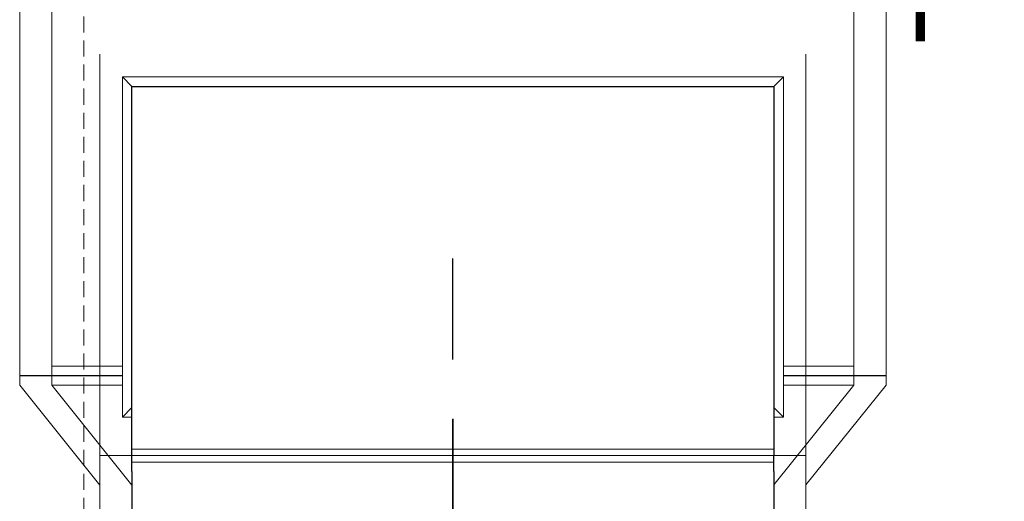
# Model space of a CAD drawing. Header units: millimetres. Extents: x 42175 to 97175, y 10092 to 468192.
# Tile 112 of 235: x 61110 to 64178, y 26879 to 28380. Entities that reach past the tile are written whole.
import ezdxf

# ---------------------------------------------------------------- set-up
doc = ezdxf.new("R2010")
doc.units = ezdxf.units.MM
doc.linetypes.add('DASHED', pattern=[0.75, 0.5, -0.25])
for name, color, linetype in [('FLUID-Cz2', 8, 'Continuous'), ('FLUID-Cz2-150-ARRDU', 8, 'Continuous'), ('FLUID-Cz2-INS', 8, 'Continuous'), ('FLUID-Wy2', 8, 'Continuous'), ('FLUID-Wy2-150-ARRDU', 8, 'Continuous'), ('FLUID-Wy2-150-ARRGR', 8, 'Continuous'), ('FLUID-Wy2-INS', 8, 'Continuous'), ('Konstrukcja - Siatka mod', 8, 'Continuous')]:
    doc.layers.add(name, color=color, linetype=linetype)
doc.styles.add('STYL_AUTOMATYCZNY_14', font='ARIALN.TTF', dxfattribs={"width": 0.6})

msp = doc.modelspace()

# ---------------------------------------------------------------- linework, layer by layer
at = {"layer": 'FLUID-Cz2', "color": 8, "linetype": 'Continuous', "lineweight": 13, "ltscale": 100}
for p, q in [((61209.9, 27270.7), (61209.9, 28550.7)), ((63709.9, 28550.7), (63709.9, 27270.7)), ((61209.9, 27270.8), (61209.9, 27240.8)), ((63709.9, 27270.8), (63709.9, 27240.8)), ((61209.9, 27240.8), (61459.9, 26930.1)), ((63709.9, 27240.8), (63459.9, 26930.9))]:
    msp.add_line(p, q, dxfattribs=at)
at = {"layer": 'FLUID-Cz2', "color": 8, "linetype": 'Continuous', "lineweight": 18, "ltscale": 100}
for p, q in [((61209.9, 27300.7), (61429.9, 27300.7)), ((63489.9, 27300.7), (63709.9, 27300.7)), ((61429.9, 27270.8), (61360, 27270.8)), ((61360, 27270.7), (61429.9, 27270.7)), ((63559.8, 27270.8), (63489.9, 27270.8)), ((63489.9, 27270.7), (63559.8, 27270.7)), ((61209.9, 27240.8), (61429.9, 27240.8)), ((61429.9, 27240.8), (61209.9, 27240.8)), ((63489.9, 27240.8), (63709.9, 27240.8)), ((63709.9, 27240.8), (63489.9, 27240.8))]:
    msp.add_line(p, q, dxfattribs=at)
at = {"layer": 'FLUID-Cz2-150-ARRDU', "color": 8, "linetype": 'Continuous', "lineweight": 25, "ltscale": 100, "flags": 128}
for points in [[(62459.9, 27320.7), (62459.9, 27635.7)], [(62459.4, 26820.8), (62459.4, 27135.8)]]:
    msp.add_lwpolyline(points, dxfattribs=at)
at = {"layer": 'FLUID-Cz2-INS', "color": 8, "linetype": 'Continuous', "lineweight": 13, "ltscale": 100}
for p, q in [((61109.9, 28550.7), (61109.9, 27270.7)), ((63809.9, 27270.7), (63809.9, 28550.7)), ((61360, 27270.8), (61109.9, 27270.8)), ((61109.9, 27270.8), (61109.9, 27240.8)), ((61109.9, 27270.7), (61360, 27270.7)), ((63809.9, 27270.8), (63559.8, 27270.8)), ((63559.8, 27270.7), (63809.9, 27270.7)), ((63809.9, 27240.8), (63809.9, 27270.8)), ((61109.9, 27240.8), (61359.9, 26930.1)), ((63559.9, 26930.9), (63809.9, 27240.8))]:
    msp.add_line(p, q, dxfattribs=at)
at = {"layer": 'FLUID-Wy2', "color": 8, "linetype": 'Continuous', "lineweight": 25, "ltscale": 100}
for p, q in [((61459.9, 28171.8), (61429.9, 28201.8)), ((61429.9, 28201.8), (61459.9, 28171.8)), ((63489.9, 28201.8), (63459.9, 28171.8)), ((63489.9, 28201.8), (63459.9, 28171.8)), ((61459.9, 27071.8), (61459.9, 28171.8)), ((61459.9, 28171.8), (63459.9, 28171.8)), ((63459.9, 28171.8), (63459.9, 27071.8)), ((61429.9, 27141.8), (61459.9, 27171.8)), ((61459.9, 27171.8), (61429.9, 27141.8)), ((63489.9, 27141.8), (63459.9, 27171.8)), ((63489.9, 27141.8), (63459.9, 27171.8)), ((61459.9, 27021.8), (61459.9, 27071.8)), ((63459.9, 27071.8), (63459.9, 27021.8)), ((61459.9, 27001.8), (61459.9, 27021.8)), ((63459.9, 27001.8), (63459.9, 27021.8)), ((61459.9, 26971.8), (61459.9, 27001.8)), ((61459.9, 26971.8), (61459.9, 25991.9)), ((63459.9, 26971.8), (63459.9, 27001.8)), ((63459.9, 26971.8), (63459.9, 25991.9))]:
    msp.add_line(p, q, dxfattribs=at)
at = {"layer": 'FLUID-Wy2', "color": 8, "linetype": 'Continuous', "lineweight": 18, "ltscale": 100}
for p, q in [((63489.9, 28201.8), (61429.9, 28201.8)), ((61429.9, 28201.8), (61429.9, 27141.8)), ((61429.9, 28201.8), (63489.9, 28201.8)), ((61429.9, 27141.8), (61429.9, 28201.8)), ((63489.9, 27141.8), (63489.9, 28201.8)), ((63489.9, 28201.8), (63489.9, 27141.8)), ((61429.9, 27141.8), (61459.9, 27141.8)), ((61459.9, 27141.8), (61429.9, 27141.8)), ((63459.9, 27141.8), (63489.9, 27141.8)), ((63489.9, 27141.8), (63459.9, 27141.8)), ((63459.9, 27041.8), (61459.9, 27041.8)), ((63489.9, 27021.8), (61429.9, 27021.8)), ((63459.9, 27001.8), (61459.9, 27001.8)), ((63459.9, 27001.8), (61459.9, 27001.8))]:
    msp.add_line(p, q, dxfattribs=at)
at = {"layer": 'FLUID-Wy2', "color": 8, "linetype": 'Continuous', "lineweight": 25, "ltscale": 100}
msp.add_circle((62459.9, 26896.8), 0.05, dxfattribs=at)
at = {"layer": 'FLUID-Wy2-150-ARRDU', "color": 8, "linetype": 'Continuous', "lineweight": 25, "ltscale": 100, "flags": 128}
msp.add_lwpolyline([(62459.4, 27136.8), (62459.4, 26821.8)], dxfattribs=at)
at = {"layer": 'FLUID-Wy2-150-ARRGR', "color": 8, "linetype": 'Continuous', "lineweight": 25, "ltscale": 100, "flags": 128}
msp.add_lwpolyline([(62459.9, 27084.9), (62459.9, 26862.2)], dxfattribs=at)
at = {"layer": 'FLUID-Wy2-INS', "color": 8, "linetype": 'Continuous', "lineweight": 13, "ltscale": 100}
for p, q in [((61360, 27071.8), (61360, 28271.7)), ((63559.8, 28271.7), (63559.8, 27071.8)), ((61360, 27021.8), (61360, 27071.8)), ((63559.8, 27071.8), (63559.8, 27021.8)), ((61359.9, 27021.8), (63559.9, 27021.8)), ((61359.9, 25991.9), (61359.9, 27021.8)), ((63559.9, 27021.8), (63559.9, 25991.9))]:
    msp.add_line(p, q, dxfattribs=at)
at = {"layer": 'Konstrukcja - Siatka mod', "color": 8, "linetype": 'DASHED', "lineweight": 13, "ltscale": 100}
msp.add_line((61310, 33564.8), (61310, 16600), dxfattribs=at)

# ---------------------------------------------------------------- texts
at = {"color": 8, "linetype": 'Continuous', "lineweight": 35, "insert": (63879.5, 28950.1), "char_height": 400, "attachment_point": 1, "style": 'STYL_AUTOMATYCZNY_14'}
msp.add_mtext('\\A1;{\\pql;\\fArial|b0|i0|c238|p0;\\W0.600000;pow. efektywna 2,10m\\fArial|b0|i0|c238|p0;\\W0.600000;\\A1{\\H.66x;\\S2^  ;}}', dxfattribs=at)

doc.saveas('drawing.dxf')
